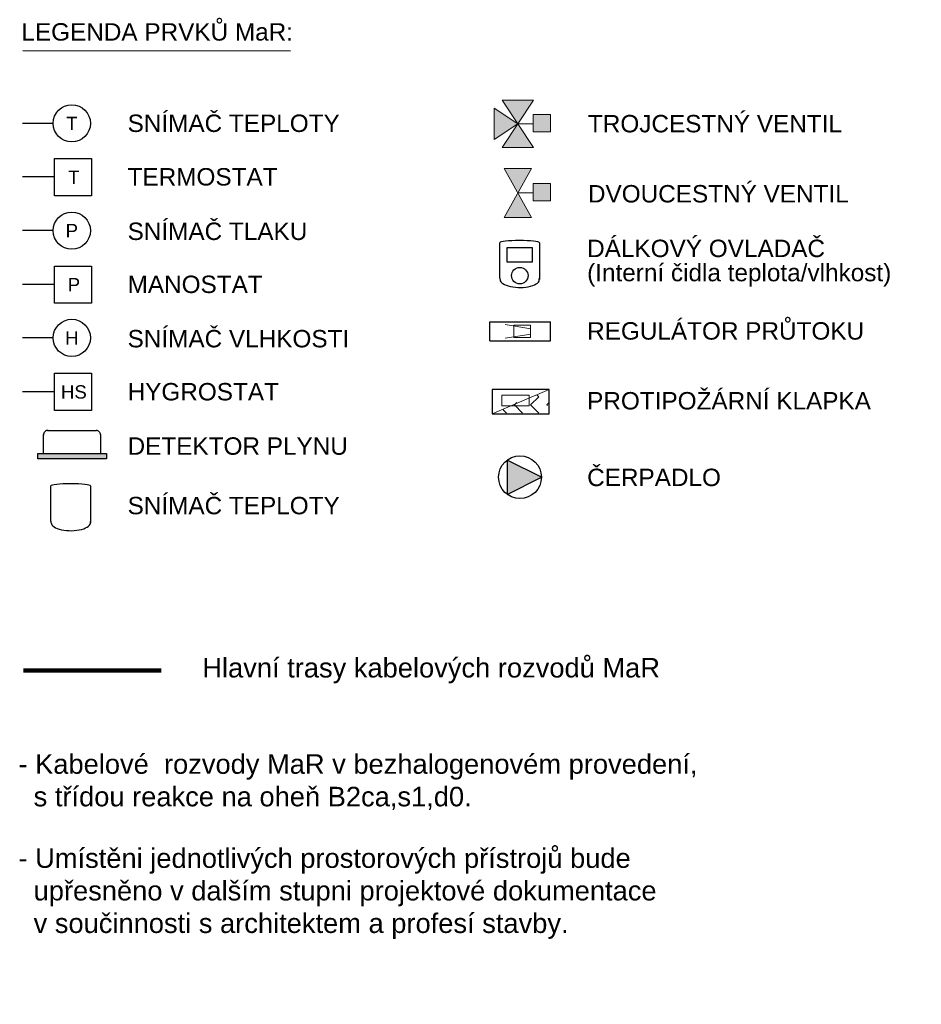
# Model space of a CAD drawing. Header units: millimetres. Extents: x 890748 to 1019698, y -176570 to -115266.
# Tile 3 of 3: x 1011154 to 1019698, y -146822 to -137493. Entities that reach past the tile are written whole.
import ezdxf
from ezdxf.enums import TextEntityAlignment as Align

# ---------------------------------------------------------------- set-up
doc = ezdxf.new("R2010")
doc.units = ezdxf.units.MM
doc.header["$MEASUREMENT"] = 0
doc.layers.add('Prvky MaR', color=30, linetype='Continuous')
doc.layers.add('Trasy MaR_Žlab', color=24, linetype='Continuous', lineweight=100)
doc.styles.add('ARIAL', font='arial.ttf')
doc.styles.get("Standard").update_dxf_attribs({"font": 'arial.ttf'})

msp = doc.modelspace()

# ---------------------------------------------------------------- hatches: boundary and pattern name
h = msp.add_hatch(color=7)
h.dxf.hatch_style = 1
h.paths.add_polyline_path([(1015724.920606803, -138255.8107998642), (1015873.835811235, -138479.1836072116), (1016022.751015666, -138255.8107998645)])
h.paths.add_polyline_path([(1016022.751015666, -138702.556415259), (1015873.835811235, -138479.1836072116), (1015724.920606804, -138702.556415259)])
h.paths.add_polyline_path([(1015650.463001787, -138628.098812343), (1015873.835811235, -138479.1836072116), (1015650.463001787, -138330.2684027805)])
h.paths.add_polyline_path([(1016019.80798131, -138555.0716071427), (1016184.731811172, -138555.0716071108), (1016184.73181127, -138391.055607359), (1016019.807981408, -138391.0556073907)])
h = msp.add_hatch(color=7)
h.dxf.hatch_style = 1
h.paths.add_polyline_path([(1015874.320277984, -139133.7792051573), (1016003.06549953, -138901.6990028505), (1015745.575056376, -138901.6990029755)])
h.paths.add_polyline_path([(1016003.065499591, -139365.8594073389), (1015874.320277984, -139133.7792051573), (1015745.575056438, -139365.8594074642)])
h.paths.add_polyline_path([(1016020.292448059, -139209.6672050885), (1016185.216277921, -139209.6672050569), (1016185.216278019, -139045.651205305), (1016020.292448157, -139045.6512053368)])
at = {"linetype": 'Continuous', "lineweight": 13}
h = msp.add_hatch(dxfattribs=at)
h.set_pattern_fill('VZOR', color=256, scale=108, angle=135, style=0, pattern_type=2)
h.set_pattern_definition([(135, (-668752235.715915, 143077076.086078), (-152.7350647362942, 2.1342734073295e-14), [107.9999999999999, -107.9999999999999]), (225, (-668752235.715915, 143077076.086078), (-2.134273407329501e-14, -152.7350647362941), [108, -108])])
h.paths.add_polyline_path([(1015630.203687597, -141226.8502293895), (1016170.203687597, -141226.8502293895), (1016170.203687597, -140996.4502293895)], flags=0)
at = {"linetype": 'Continuous', "ltscale": 0.5}
msp.add_hatch(color=256, dxfattribs=at).paths.add_polyline_path([(1015772.911700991, -141990.2380818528), (1016097.58211572, -141828.198665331), (1015772.911700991, -141666.1592488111)])
at = {"layer": 'Prvky MaR', "ltscale": 0.5, "true_color": 0xffffff}
msp.add_hatch(color=7, dxfattribs=at).paths.add_polyline_path([(1011975.554554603, -141652.9559159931), (1011975.554554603, -141601.6063995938), (1011324.849491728, -141601.6063995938), (1011324.849491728, -141652.9559159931)])

# ---------------------------------------------------------------- linework, layer by layer
at = {"lineweight": 30}
msp.add_line((1011184.310901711, -137785.9943337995), (1013721.367282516, -137786.4306057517), dxfattribs=at)
at = {"color": 7, "linetype": 'Continuous', "lineweight": 20}
for p, q in [((1015724.920606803, -138255.8107998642), (1016022.751015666, -138255.8107998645)), ((1015873.835811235, -138479.1836072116), (1015724.920606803, -138255.8107998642)), ((1016022.751015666, -138255.8107998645), (1015873.835811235, -138479.1836072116)), ((1015650.463001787, -138628.098812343), (1015650.463001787, -138330.2684027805)), ((1015650.463001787, -138330.2684027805), (1015873.835811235, -138479.1836072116)), ((1016019.807981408, -138391.0556073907), (1016184.73181127, -138391.055607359)), ((1016019.80798131, -138555.0716071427), (1016019.807981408, -138391.0556073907)), ((1016184.73181127, -138391.055607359), (1016184.731811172, -138555.0716071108)), ((1015873.835811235, -138479.1836072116), (1015650.463001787, -138628.098812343)), ((1015724.920606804, -138702.556415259), (1015873.835811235, -138479.1836072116)), ((1015873.835811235, -138479.1836072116), (1016022.751015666, -138702.556415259)), ((1015873.835811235, -138479.1836072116), (1016019.807981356, -138479.1836072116)), ((1016184.731811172, -138555.0716071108), (1016019.80798131, -138555.0716071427)), ((1016022.751015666, -138702.556415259), (1015724.920606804, -138702.556415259)), ((1015745.575056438, -139365.8594074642), (1016003.06549953, -138901.6990028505)), ((1015745.575056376, -138901.6990029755), (1016003.065499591, -139365.8594073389)), ((1016003.06549953, -138901.6990028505), (1015745.575056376, -138901.6990029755)), ((1016020.292448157, -139045.6512053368), (1016185.216278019, -139045.651205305)), ((1016020.292448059, -139209.6672050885), (1016020.292448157, -139045.6512053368)), ((1016185.216278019, -139045.651205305), (1016185.216277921, -139209.6672050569)), ((1015874.320277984, -139133.7792051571), (1016020.292448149, -139133.7792052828)), ((1016185.216277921, -139209.6672050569), (1016020.292448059, -139209.6672050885)), ((1015745.575056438, -139365.8594074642), (1016003.065499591, -139365.8594073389))]:
    msp.add_line(p, q, dxfattribs=at)
at = {"ltscale": 0.5}
for p, q in [((1011471.095549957, -138475.1798804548), (1011180.244400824, -138475.179880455)), ((1011482.304126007, -138982.81045083), (1011180.244400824, -138982.81045083)), ((1011471.095549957, -139491.119107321), (1011180.244400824, -139491.1191073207)), ((1011482.304126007, -140001.0067094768), (1011180.244400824, -140001.0067094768)), ((1011471.095549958, -140507.4800082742), (1011180.244400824, -140507.4800082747)), ((1011482.304126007, -141017.3676104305), (1011180.244400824, -141017.3676104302))]:
    msp.add_line(p, q, dxfattribs=at)
at = {"lineweight": 30, "ltscale": 0.5}
for p, q in [((1015703.627440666, -139941.863568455), (1015703.627440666, -139606.1846335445)), ((1015773.012378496, -139651.380365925), (1016008.921165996, -139651.3803659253)), ((1015773.012378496, -139789.2167071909), (1015773.012378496, -139651.380365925)), ((1016008.921165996, -139651.3803659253), (1016008.921165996, -139789.2167071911)), ((1016078.306103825, -139606.1846335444), (1016078.306103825, -139955.3835739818)), ((1016008.921165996, -139789.2167071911), (1015773.012378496, -139789.2167071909)), ((1011449.492990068, -142246.1745270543), (1011449.492990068, -141910.4955921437)), ((1011824.171653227, -141910.4955921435), (1011824.171653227, -142259.694532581))]:
    msp.add_line(p, q, dxfattribs=at)
at = {"linetype": 'Continuous', "lineweight": 30}
for p, q in [((1015607.959388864, -140535.6943205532), (1015607.959388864, -140355.6943205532)), ((1015607.959388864, -140355.6943205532), (1016183.959388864, -140355.6943205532)), ((1016183.959388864, -140535.6943205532), (1016183.959388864, -140355.6943205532)), ((1015607.959388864, -140535.6943205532), (1016183.959388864, -140535.6943205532))]:
    msp.add_line(p, q, dxfattribs=at)
at = {"linetype": 'Continuous', "lineweight": 13}
for p, q in [((1015996.889548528, -140420.4109737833), (1015755.875688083, -140380.9723420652)), ((1015835.049465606, -140502.6583967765), (1015835.049465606, -140387.4583967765)), ((1015835.049465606, -140387.4583967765), (1015993.449465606, -140387.4583967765)), ((1015993.449465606, -140387.4583967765), (1015993.449465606, -140502.6583967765)), ((1015996.889548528, -140470.977667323), (1015755.875688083, -140510.4162990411)), ((1015835.049465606, -140502.6583967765), (1015993.449465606, -140502.6583967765)), ((1015630.203687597, -141226.8502293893), (1016170.203687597, -140996.4502293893)), ((1015981.950072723, -141049.5681229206), (1015722.750072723, -141049.5681229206)), ((1015722.750072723, -141049.5681229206), (1015722.750072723, -141150.3681229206)), ((1015981.950072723, -141150.3681229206), (1015981.950072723, -141049.5681229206)), ((1016170.203687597, -141226.8502293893), (1016170.203687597, -140996.4502293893)), ((1015722.750072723, -141150.3681229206), (1015981.950072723, -141150.3681229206))]:
    msp.add_line(p, q, dxfattribs=at)
at = {"linetype": 'Continuous', "ltscale": 0.5}
for p, q in [((1015772.911700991, -141666.1592488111), (1015772.911700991, -141990.2380818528)), ((1016097.58211572, -141828.198665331), (1015772.911700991, -141666.1592488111)), ((1015772.911700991, -141990.2380818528), (1016097.58211572, -141828.198665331))]:
    msp.add_line(p, q, dxfattribs=at)
at = {"lineweight": 30, "ltscale": 0.5}
for points in [[(1011482.304126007, -139161.3946823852), (1011482.304126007, -138808.8826823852), (1011834.816126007, -138808.8826823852), (1011834.816126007, -139161.3946823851)], [(1011482.304126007, -140179.590941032), (1011482.304126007, -139827.0789410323), (1011834.816126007, -139827.0789410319), (1011834.816126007, -140179.5909410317)], [(1011482.304126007, -141195.9518419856), (1011482.304126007, -140843.4398419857), (1011834.816126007, -140843.4398419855), (1011834.816126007, -141195.9518419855)]]:
    msp.add_lwpolyline(points, close=True, dxfattribs=at)
at = {"linetype": 'Continuous', "lineweight": 30}
msp.add_lwpolyline([(1015630.203687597, -140996.4502293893), (1015630.203687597, -141226.8502293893), (1016170.203687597, -141226.8502293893), (1016170.203687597, -140996.4502293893), (1015630.203687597, -140996.4502293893)], close=True, dxfattribs=at)
at = {"linetype": 'Continuous', "lineweight": 30, "ltscale": 0.5}
for centre, radius in [((1011647.218332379, -138475.2329264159), 176.2559999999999), ((1011647.218332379, -139491.1721532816), 176.2559999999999), ((1011647.218332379, -140507.5330542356), 176.2559999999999), ((1015894.810867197, -141828.198665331), 202.7712485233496)]:
    msp.add_circle(centre, radius, dxfattribs=at)
at = {"lineweight": 30, "ltscale": 0.5}
msp.add_circle((1015893.095776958, -139917.7168241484), 78.17439944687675, dxfattribs=at)
for centre, major_axis, ratio, start_param, end_param in [((1015890.966772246, -139606.1846335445), (-187.3393297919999, 7.279595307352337e-14), 0.1111111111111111, 3.141592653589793, 6.283185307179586), ((1015892.448111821, -139955.3835739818), (-185.8579899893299, 8.253752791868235e-14), 0.402684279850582, 0, 3.231330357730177), ((1011636.832321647, -141910.4955921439), (-187.3393297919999, 7.279595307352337e-14), 0.1111111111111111, 3.141592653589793, 6.283185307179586), ((1011638.313661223, -142259.694532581), (-185.8579899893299, 8.253752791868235e-14), 0.402684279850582, 0, 3.231330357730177)]:
    msp.add_ellipse(centre, major_axis=major_axis, ratio=ratio, start_param=start_param, end_param=end_param, dxfattribs=at)
at = {"ltscale": 0.5}
for centre, start_param, end_param in [((1015890.966772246, -139941.863568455), 0, 0.1780807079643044), ((1015890.966772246, -139941.863568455), 3.052210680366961, 3.141592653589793), ((1011636.832321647, -142246.1745270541), 0, 0.1780807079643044), ((1011636.832321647, -142246.1745270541), 3.052210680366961, 3.141592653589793)]:
    msp.add_ellipse(centre, major_axis=(-187.3393297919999, 7.279595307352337e-14), ratio=0.4074074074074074, start_param=start_param, end_param=end_param, dxfattribs=at)
at = {"layer": 'Prvky MaR', "color": 7, "linetype": 'Continuous', "true_color": 0xffffff}
for p, q in [((1011379.894612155, -141601.6063995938), (1011379.894612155, -141421.9941998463)), ((1011919.894612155, -141421.9063100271), (1011919.894612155, -141601.6063995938)), ((1011324.849491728, -141601.6063995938), (1011975.554554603, -141601.6063995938)), ((1011324.849491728, -141652.9559159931), (1011324.849491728, -141601.6063995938)), ((1011975.554554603, -141601.6063995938), (1011975.554554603, -141652.9559159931)), ((1011975.554554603, -141652.9559159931), (1011324.849491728, -141652.9559159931))]:
    msp.add_line(p, q, dxfattribs=at)
msp.add_lwpolyline([(1011418.249585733, -141383.9784712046), (1011880.459957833, -141383.9784712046)], dxfattribs=at)
for centre, start, end in [((1011421.569024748, -141425.6812697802), 85.80070273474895, 184.7083190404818), ((1011878.251927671, -141425.6812697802), 359.1279294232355, 89.8599937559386)]:
    msp.add_arc(centre, 41.53670538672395, start, end, dxfattribs=at)
at = {"layer": 'Trasy MaR_Žlab', "linetype": 'Continuous', "ltscale": 0.1}
msp.add_line((1011189.265350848, -143659.7257417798), (1012495.801659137, -143659.7257417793), dxfattribs=at)

# ---------------------------------------------------------------- texts
at = {"lineweight": 30, "style": 'ARIAL'}
msp.add_text('LEGENDA PRVKŮ MaR:', height=165, dxfattribs=at).set_placement((1011169.51593406, -137690.8461666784))
at = {"style": 'ARIAL'}
for s, p in [('SNÍMAČ TEPLOTY', (1012176.115079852, -138474.0756668)), ('TROJCESTNÝ VENTIL', (1016538.752045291, -138477.8622431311)), ('TERMOSTAT', (1012176.115079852, -138981.3911772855)), ('DVOUCESTNÝ VENTIL', (1016538.752045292, -139142.0426290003)), ('SNÍMAČ TLAKU', (1012176.115079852, -139497.5602533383)), ('DÁLKOVÝ OVLADAČ', (1016531.10979523, -139659.6324940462)), ('(Interní čidla teplota/vlhkost)', (1016531.10979523, -139888.7894421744)), ('MANOSTAT', (1012176.115079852, -140000.1889936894)), ('REGULÁTOR PRŮTOKU', (1016531.109795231, -140441.5214164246)), ('SNÍMAČ VLHKOSTI', (1012176.115079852, -140515.0768587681)), ('HYGROSTAT', (1012176.115079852, -141017.7053677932)), ('PROTIPOŽÁRNÍ KLAPKA', (1016531.109795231, -141103.5199348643)), ('DETEKTOR PLYNU', (1012176.115079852, -141532.5932328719)), ('ČERPADLO', (1016531.109795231, -141829.4454331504)), ('SNÍMAČ TEPLOTY', (1012176.115079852, -142096.5180595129))]:
    msp.add_text(s, height=165, dxfattribs=at).set_placement(p, align=Align.MIDDLE_LEFT)
for s, p in [('T', (1011647.218332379, -138475.2329264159)), ('T', (1011666.833774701, -138985.0364201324)), ('P', (1011647.218332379, -139491.1721532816)), ('P', (1011666.833774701, -140003.2326787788)), ('H', (1011647.218332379, -140507.5330542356)), ('HS', (1011666.833774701, -141019.5935797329))]:
    msp.add_text(s, height=126.3168).set_placement(p, align=Align.MIDDLE_CENTER)
msp.add_text('Hlavní trasy kabelových rozvodů MaR', height=185, dxfattribs=at).set_placement((1012884.103117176, -143725.5432027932))
at = {"ltscale": 1000, "char_height": 185, "attachment_point": 1}
for s, width, insert in [('\\A1;- Kabelové  rozvody MaR v bezhalogenovém provedení,\\P  s třídou reakce na oheň B2ca,s1,d0.', 6556.783996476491, (1011141.891913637, -144452.8675859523)), ('\\A1;- Umístěni jednotlivých prostorových přístrojů bude\\P  upřesněno v dalším stupni projektové dokumentace\\P  v součinnosti s architektem a profesí stavby.', 6235.43492448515, (1011141.891913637, -145344.4714792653))]:
    msp.add_mtext_dynamic_manual_height_columns(s, width=width, gutter_width=2500, heights=[0], dxfattribs=dict(at, insert=insert))

doc.saveas('drawing.dxf')
